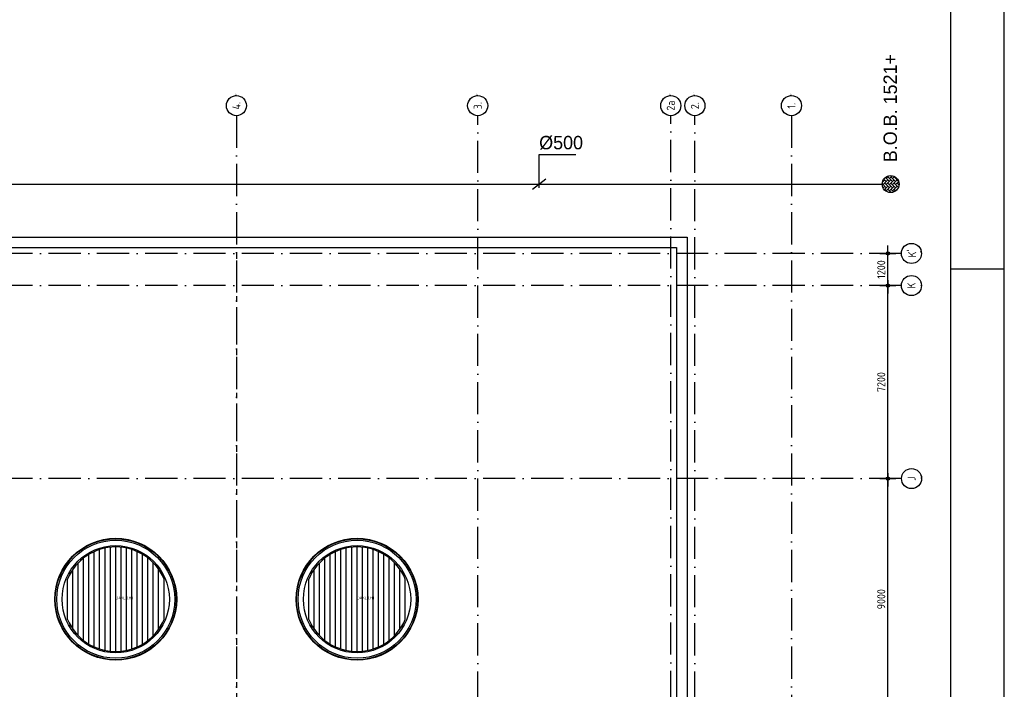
# Model space of a CAD drawing. Extents: x -9573 to 237800, y 0 to 168200.
# Tile 36 of 37: x 201078 to 237800, y 103120 to 128100. Entities that reach past the tile are written whole.
import ezdxf
from ezdxf.enums import TextEntityAlignment as Align

# ---------------------------------------------------------------- set-up
doc = ezdxf.new("R2010")
doc.units = 0
doc.header["$LTSCALE"] = 200
for name, pattern in [('2322121', [2000, 1000, 1000]), ('DASHDOT', [9, 6, -1.5, 0, -1.5]), ('HIDDEN', [2, 1, -1])]:
    doc.linetypes.add(name, pattern=pattern)
doc.layers.get('0').update_dxf_attribs({"linetype": 'CONTINUOUS'})
doc.layers.get('DEFPOINTS').update_dxf_attribs({"linetype": 'CONTINUOUS'})
for name, color, linetype in [('00KAD025', 2, 'CONTINUOUS'), ('00KAD070', 5, 'CONTINUOUS'), ('AL$1----_ALGEMEEN', 7, 'CONTINUOUS'), ('AL$7----_STRAMIEN', 1, 'DASHDOT'), ('AL27----_DAKEN', 7, 'CONTINUOUS'), ('ALN-----_BLOCKNAAM', 2, 'CONTINUOUS'), ('MV-STRAMIEN', 7, 'CONTINUOUS'), ('WL524---', 4, 'CONTINUOUS')]:
    doc.layers.add(name, color=color, linetype=linetype)
doc.styles.add('BURO-025', font='BUROFONT.shx', dxfattribs={"height": 500})
doc.styles.get("Standard").update_dxf_attribs({"font": 'ISOCP'})
doc.dimstyles.new('030STIP100UIT', dxfattribs={"dimscale": 100, "dimtxt": 3, "dimasz": 2, "dimexe": 2, "dimexo": 3, "dimgap": 1, "dimtad": 1, "dimdec": 4, "dimrnd": 1, "dimtxsty": 'STANDARD', "dimblk": 'MSTR3', "dimcen": 3, "dimdle": 1.25, "dimse1": 1, "dimse2": 1, "dimclrd": 7, "dimclre": 1, "dimazin": 3, "dimtfac": 0.75, "dimtdec": 4, "dimtix": 1, "dimtmove": 0, "dimatfit": 3, "dimtvp": 1.5, "dimtolj": 1, "dimtzin": 0})

# ---------------------------------------------------------------- blocks, each defined once
blk = doc.blocks.new('DAKLICHT')
at = {"layer": 'AL$1----_ALGEMEEN', "color": 1}
for points in [[(-700, 1820), (-700, 1873)], [(-600, -1855), (-600, 1855)], [(-500, 1885), (-500, 1936)], [(-400, -1909), (-400, 1909)], [(-300, 1927), (-300, 1977)], [(-200, -1940), (-200, 1940)], [(-100, 1947), (-100, 1997)], [(0, -1950), (0, 1950)], [(100, 1947), (100, 1997)], [(200, -1940), (200, 1940)], [(300, 1927), (300, 1977)], [(400, -1909), (400, 1909)], [(500, 1885), (500, 1936)], [(600, -1855), (600, 1855)], [(700, 1820), (700, 1873)], [(-1300, 1453), (-1300, 1520)], [(-1200, -1537), (-1200, 1537)], [(-1100, 1610), (-1100, 1670)], [(-1000, -1674), (-1000, 1674)], [(-900, 1730), (-900, 1786)], [(-800, -1778), (-800, 1778)], [(800, -1778), (800, 1778)], [(900, 1730), (900, 1786)], [(1000, -1674), (1000, 1674)], [(1100, 1610), (1100, 1670)], [(1200, -1537), (1200, 1537)], [(1300, 1453), (1300, 1520)], [(-1600, -1115), (-1600, 1115)], [(-1500, 1246), (-1500, 1323)], [(-1400, -1357), (-1400, 1357)], [(1400, -1357), (1400, 1357)], [(1500, 1246), (1500, 1323)], [(1600, -1115), (1600, 1115)], [(-1800, -750), (-1800, 750)], [(-1700, 955), (-1700, 1054)], [(1700, 955), (1700, 1054)], [(1800, -750), (1800, 750)], [(-1700, -1054), (-1700, -955)], [(1700, -1054), (1700, -955)], [(-1500, -1323), (-1500, -1246)], [(-1300, -1520), (-1300, -1453)], [(1300, -1520), (1300, -1453)], [(1500, -1323), (1500, -1246)], [(-1100, -1670), (-1100, -1610)], [(-900, -1786), (-900, -1730)], [(-700, -1873), (-700, -1820)], [(700, -1873), (700, -1820)], [(900, -1786), (900, -1730)], [(1100, -1670), (1100, -1610)], [(-500, -1936), (-500, -1885)], [(-300, -1977), (-300, -1927)], [(-100, -1997), (-100, -1947)], [(100, -1997), (100, -1947)], [(300, -1977), (300, -1927)], [(500, -1936), (500, -1885)]]:
    blk.add_lwpolyline(points, dxfattribs=at)
for radius in [2273, 2255, 2200, 2000]:
    blk.add_circle((0, 0), radius, dxfattribs=at)
for start, end in [(22.6199, 157.3801), (202.6199, 337.3801)]:
    blk.add_arc((0, 0), 1950, start, end, dxfattribs=at)
at = {"layer": 'ALN-----_BLOCKNAAM', "linetype": 'CONTINUOUS'}
blk.add_text('DAKLICHT', height=100, dxfattribs=at).set_placement((0, 0))
blk = doc.blocks.new('1011')
at = {"layer": 'AL$7----_STRAMIEN', "color": 7, "linetype": 'CONTINUOUS'}
blk.add_circle((-750, 0), 750, dxfattribs=at)
at = {"layer": 'ALN-----_BLOCKNAAM', "linetype": 'CONTINUOUS'}
blk.add_text('1011', height=100, dxfattribs=at).set_placement((0, 0))
blk = doc.blocks.new('MSTR3')
at = {"color": 0, "linetype": 'CONTINUOUS'}
for p, q in [((-1, 0), (0, 0)), ((0, 1.5), (0, 0)), ((0, 0), (0, -1.5)), ((0, 0), (1.5, 0))]:
    blk.add_line(p, q, dxfattribs=at)
blk.add_circle((0, 0), 0.3, dxfattribs=at)
blk = doc.blocks.new('*D77')
at = {"color": 7, "linetype": 'BYBLOCK'}
blk.add_line((233460, 102181), (233460, 110781), dxfattribs=at)
at = {"layer": 'DEFPOINTS', "color": 0, "linetype": 'BYBLOCK'}
for p in [(233460, 110981), (233960, 110981), (233460, 101981)]:
    blk.add_point(p, dxfattribs=at)
at = {"color": 7, "linetype": 'BYBLOCK', "xscale": 200, "yscale": 200, "zscale": 200}
for p, rotation in [((233460, 110981), 90), ((233460, 101981), 270)]:
    blk.add_blockref('MSTR3', p, dxfattribs=dict(at, rotation=rotation))
at = {"color": 0, "linetype": 'BYBLOCK', "insert": (233210, 106481), "char_height": 300, "attachment_point": 5, "rotation": 90}
blk.add_mtext('\\A1;9000', dxfattribs=at)
blk = doc.blocks.new('*D78')
at = {"color": 7, "linetype": 'BYBLOCK'}
blk.add_line((233460, 111181), (233460, 117981), dxfattribs=at)
at = {"layer": 'DEFPOINTS', "color": 0, "linetype": 'BYBLOCK'}
for p in [(233460, 118181), (233960, 118181), (233960, 110981)]:
    blk.add_point(p, dxfattribs=at)
at = {"color": 7, "linetype": 'BYBLOCK', "xscale": 200, "yscale": 200, "zscale": 200}
for p, rotation in [((233460, 118181), 90), ((233460, 110981), 270)]:
    blk.add_blockref('MSTR3', p, dxfattribs=dict(at, rotation=rotation))
at = {"color": 0, "linetype": 'BYBLOCK', "insert": (233210, 114581), "char_height": 300, "attachment_point": 5, "rotation": 90}
blk.add_mtext('\\A1;7200', dxfattribs=at)
blk = doc.blocks.new('1010')
at = {"layer": 'AL$7----_STRAMIEN', "color": 7, "linetype": 'CONTINUOUS'}
blk.add_circle((0, 750), 750, dxfattribs=at)
at = {"layer": 'ALN-----_BLOCKNAAM', "linetype": 'CONTINUOUS'}
blk.add_text('1010', height=100, dxfattribs=at).set_placement((0, 0))
blk = doc.blocks.new('*D90')
at = {"color": 7, "linetype": 'BYBLOCK'}
blk.add_line((233460, 118381), (233460, 119181), dxfattribs=at)
at = {"layer": 'DEFPOINTS', "color": 0, "linetype": 'BYBLOCK'}
for p in [(233460, 119381), (233960, 119381), (233960, 118181)]:
    blk.add_point(p, dxfattribs=at)
at = {"color": 7, "linetype": 'BYBLOCK', "xscale": 200, "yscale": 200, "zscale": 200}
for p, rotation in [((233460, 119381), 90), ((233460, 118181), 270)]:
    blk.add_blockref('MSTR3', p, dxfattribs=dict(at, rotation=rotation))
at = {"color": 0, "linetype": 'BYBLOCK', "insert": (233210, 118781), "char_height": 300, "attachment_point": 5, "rotation": 90}
blk.add_mtext('\\A1;1200', dxfattribs=at)

msp = doc.modelspace()

# ---------------------------------------------------------------- hatches: boundary and pattern name
at = {"layer": 'WL524---'}
h = msp.add_hatch(dxfattribs=at)
h.set_pattern_fill('AR-HBONE', color=8, scale=0.8, angle=90, style=0)
h.set_pattern_definition([(135, (98795.54, 69647.19), (-114.94728, 2e-14), [243.84, -81.28]), (225, (98738.07, 69704.666), (-114.94728, 2e-14), [243.84, -81.28])])
h.paths.add_polyline_path([(233255.84007, 122049.71333), (233255.84007, 121886.46207, 0.8770862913), (233876.44369, 121968.0877, 0.8770862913)])

# ---------------------------------------------------------------- linework, layer by layer
at = {"layer": '00KAD025', "linetype": 'CONTINUOUS'}
for p, q in [((237800, 0), (237800, 168200)), ((235800, 118800), (237800, 118800))]:
    msp.add_line(p, q, dxfattribs=at)
at = {"layer": '00KAD070', "linetype": 'CONTINUOUS'}
msp.add_line((235800, 2000), (235800, 166200), dxfattribs=at)
at = {"layer": 'AL$7----_STRAMIEN', "color": 1}
msp.add_line((229860.29813, 124517.90623), (229860.29813, 80980.58036), dxfattribs=at)
for points in [[(209160.29813, 124517.90623), (209160.29813, 80980.58036)], [(218160.29813, 80980.58036), (218160.29813, 124517.90623)], [(225360.29813, 82812.20261), (225360.29813, 124517.90623)], [(226260.29813, 80980.58036), (226260.29813, 124517.90623)], [(233960.29813, 119380.58036), (189149.72008, 119380.58036)], [(233960.29813, 118180.58036), (189149.72008, 118180.58036)], [(233960.29813, 110980.58035), (189060.29813, 110980.58035)]]:
    msp.add_lwpolyline(points, dxfattribs=at)
at = {"layer": 'AL27----_DAKEN', "color": 1}
for points in [[(192350.29813, 102330.58033), (192350.29813, 119990.58036), (225970.29813, 119990.58036), (225970.29813, 102330.58033)], [(192740.29813, 102330.58033), (192740.29813, 119600.58036), (225580.29813, 119600.58036), (225580.29813, 102330.58033)]]:
    msp.add_lwpolyline(points, dxfattribs=at)
at = {"layer": 'AL27----_DAKEN', "color": 1, "linetype": 'HIDDEN'}
msp.add_lwpolyline([(209160.29813, 119380.40396), (209160.29813, 85780.40396)], dxfattribs=at)
at = {"layer": 'WL524---', "color": 1}
for p, q in [((220452.48975, 121824.77944), (220452.48975, 123069.27179)), ((220452.48975, 123069.27179), (221819.65873, 123069.27179)), ((220208.35255, 121775.97576), (220696.62694, 122166.4046))]:
    msp.add_line(p, q, dxfattribs=at)
at = {"layer": 'WL524---', "color": 6, "linetype": '2322121'}
msp.add_line((177099.14606, 121969.38562), (233245.63831, 121969.38562), dxfattribs=at)
at = {"layer": 'WL524---'}
msp.add_circle((233560.77392, 121968.0877), 315.66976, dxfattribs=at)

# ---------------------------------------------------------------- block references
at = {"layer": 'AL$1----_ALGEMEEN'}
for p in [(204660.29813, 106480.40396), (213660.29813, 106480.40396)]:
    msp.add_blockref('DAKLICHT', p, dxfattribs=at)
at = {"layer": 'AL$7----_STRAMIEN'}
ref = msp.add_blockref('1011', (209160.29813, 125267.90623), dxfattribs=dict(at, xscale=0.5, yscale=0.5, zscale=0.5, rotation=90))
ref.add_attrib('STR-NAAM', '4.', dxfattribs={"color": 3, "linetype": 'CONTINUOUS', "height": 300, "rotation": 90}).set_placement((209160.29813, 124892.90623), align=Align.MIDDLE)
ref = msp.add_blockref('1011', (218160.29813, 125267.90623), dxfattribs=dict(at, xscale=0.5, yscale=0.5, zscale=0.5, rotation=90))
ref.add_attrib('STR-NAAM', '3.', dxfattribs={"color": 3, "linetype": 'CONTINUOUS', "height": 300, "rotation": 90}).set_placement((218160.29813, 124892.90623), align=Align.MIDDLE)
ref = msp.add_blockref('1011', (225360.29813, 125267.90623), dxfattribs=dict(at, xscale=0.5, yscale=0.5, zscale=0.5, rotation=90))
ref.add_attrib('STR-NAAM', '2a', dxfattribs={"color": 3, "linetype": 'CONTINUOUS', "height": 300, "rotation": 90}).set_placement((225360.29813, 124892.90623), align=Align.MIDDLE)
ref = msp.add_blockref('1011', (226260.29813, 125267.90623), dxfattribs=dict(at, xscale=0.5, yscale=0.5, zscale=0.5, rotation=90))
ref.add_attrib('STR-NAAM', '2.', dxfattribs={"color": 3, "linetype": 'CONTINUOUS', "height": 300, "rotation": 90}).set_placement((226260.29813, 124892.90623), align=Align.MIDDLE)
ref = msp.add_blockref('1011', (229860.29813, 125267.90623), dxfattribs=dict(at, xscale=0.5, yscale=0.5, zscale=0.5, rotation=90))
ref.add_attrib('STR-NAAM', '1.', dxfattribs={"color": 3, "linetype": 'CONTINUOUS', "height": 300, "rotation": 90}).set_placement((229860.29813, 124892.90623), align=Align.MIDDLE)
ref = msp.add_blockref('1010', (234710.29813, 119380.58036), dxfattribs=dict(at, xscale=0.5, yscale=0.5, zscale=0.5, rotation=90))
ref.add_attrib('STR-NAAM', "K'", dxfattribs={"color": 3, "linetype": 'CONTINUOUS', "height": 300, "rotation": 90}).set_placement((234335.29813, 119380.58036), align=Align.MIDDLE)
ref = msp.add_blockref('1010', (234710.29813, 118180.58036), dxfattribs=dict(at, xscale=0.5, yscale=0.5, zscale=0.5, rotation=90))
ref.add_attrib('STR-NAAM', 'K', dxfattribs={"color": 3, "linetype": 'CONTINUOUS', "height": 300, "rotation": 90}).set_placement((234335.29813, 118180.58036), align=Align.MIDDLE)
ref = msp.add_blockref('1010', (234715.12151, 110980.58036), dxfattribs=dict(at, xscale=0.5, yscale=0.5, zscale=0.5, rotation=90))
ref.add_attrib('STR-NAAM', 'J', dxfattribs={"color": 3, "linetype": 'CONTINUOUS', "height": 300, "rotation": 90}).set_placement((234340.12151, 110980.58036), align=Align.MIDDLE)

# ---------------------------------------------------------------- texts
at = {"layer": 'WL524---', "color": 2, "style": 'BURO-025'}
msp.add_text('B.O.B. 1521+', height=500, rotation=90, dxfattribs=at).set_placement((233795.98176, 122784.31355))
msp.add_text('%%C500', height=500, dxfattribs=at).set_placement((220452.48975, 123264.48591))

# ---------------------------------------------------------------- dimensions: what is measured, and where the dimension line sits
at = {"layer": 'MV-STRAMIEN', "color": 7}
for base, p1, p2, picture, middle in [((233460.29813, 119380.58036), (233960.29813, 118180.58036), (233960.29813, 119380.58036), '*D90', (233210.2686, 118780.58036)), ((233460.29813, 118180.58036), (233960.29813, 110980.58035), (233960.29813, 118180.58036), '*D78', (233210.2686, 114580.58036)), ((233460.29813, 110980.58035), (233460.29813, 101980.58036), (233960.29813, 110980.58035), '*D77', (233210.29813, 106480.58036))]:
    dim = msp.add_linear_dim(base=base, p1=p1, p2=p2, angle=90, dimstyle='030STIP100UIT', dxfattribs=at)
    dim.commit()
    dim.dimension.update_dxf_attribs({"geometry": picture, "text_midpoint": middle})

doc.saveas('drawing.dxf')
